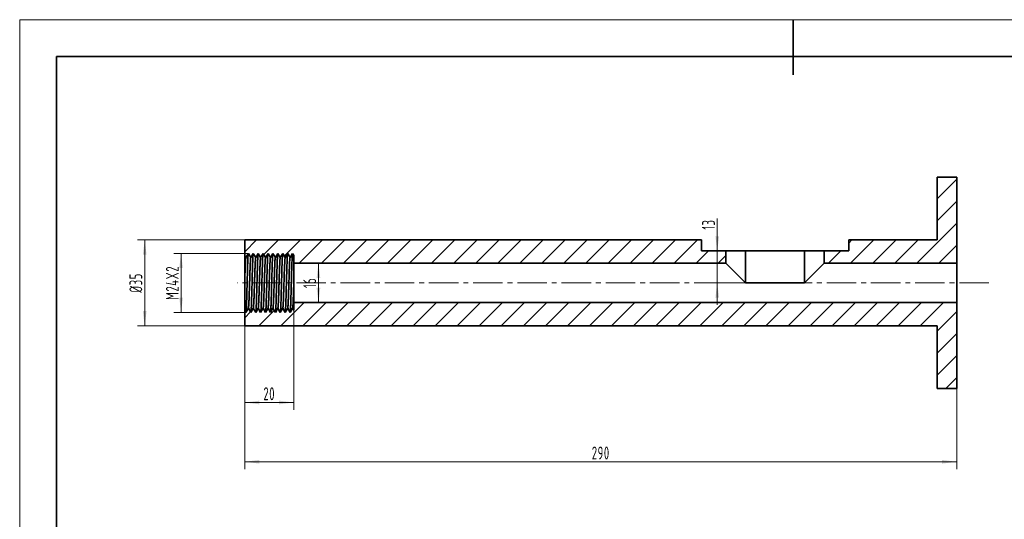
# Model space of a CAD drawing. Header units: millimetres. Extents: x -315 to 315, y -223 to 223.
# Tile 2 of 3: x -315 to 86, y 19 to 223. Entities that reach past the tile are written whole.
import ezdxf

# ---------------------------------------------------------------- set-up
doc = ezdxf.new("R2010")
doc.units = ezdxf.units.MM
doc.linetypes.add('点画线', pattern=[18, 12, -2, 2, -2])
doc.layers.get('0').update_dxf_attribs({"lineweight": 35})
for name, color, linetype, lineweight in [('ACAD0', 7, 'Continuous', 0), ('EB0', 7, 'Continuous', 35), ('中心线层', 1, '点画线', 18), ('尺寸线层', 3, 'Continuous', 18)]:
    doc.layers.add(name, color=color, linetype=linetype, lineweight=lineweight)
doc.styles.add('机械', font='isocp', dxfattribs={"width": 0.667, "bigfont": 'gbcbig.shx'})
doc.dimstyles.new('机械', dxfattribs={"dimscale": 1.5, "dimtxt": 3.5, "dimasz": 4, "dimexe": 2, "dimexo": 0, "dimtad": 1, "dimdec": 1, "dimdsep": 46, "dimtxsty": '机械', "dimblk": '_CAXARROW', "dimcen": 0, "dimdle": 6, "dimazin": 2, "dimtfac": 0.707107, "dimtdec": 3, "dimtmove": 0, "dimatfit": 3, "dimfxl": 1, "dimfrac": 2, "dimtolj": 1, "dimtzin": 0, "dimlwd": 18, "dimarcsym": 0})

# ---------------------------------------------------------------- blocks, each defined once
blk = doc.blocks.new('$CAXA_FRAME_13B17AC1$')
at = {"layer": 'EB0', "color": 0, "linetype": 'Continuous', "lineweight": 18}
for p, q in [((-210, 148.5), (210, 148.5)), ((-210, -148.5), (-210, 148.5))]:
    blk.add_line(p, q, dxfattribs=at)
at = {"layer": 'EB0', "color": 0, "linetype": 'Continuous', "lineweight": 35}
for p, q in [((0, 148.5), (0, 133.5)), ((200, 138.5), (-200, 138.5)), ((-200, 138.5), (-200, -138.5))]:
    blk.add_line(p, q, dxfattribs=at)
blk = doc.blocks.new('*X11')
at = {"layer": 'EB0', "color": 0, "linetype": 'Continuous', "lineweight": 18}
for p, q in [((562.53, 499.67), (570.53, 507.67)), ((562.53, 490.69), (570.53, 498.69)), ((554.24, 473.41), (570.53, 489.71)), ((526.53, 481.63), (527.82, 482.91)), ((527.3, 473.41), (536.8, 482.91)), ((536.28, 473.41), (545.78, 482.91)), ((545.26, 473.41), (554.76, 482.91)), ((518.32, 473.41), (523.32, 478.41)), ((563.22, 473.41), (570.53, 480.73))]:
    blk.add_line(p, q, dxfattribs=at)
blk = doc.blocks.new('*X12')
at = {"layer": 'EB0', "color": 0, "linetype": 'Continuous', "lineweight": 18}
for p, q in [((280.53, 478.1), (285.35, 482.91)), ((288.32, 476.91), (294.33, 482.91)), ((296.68, 476.29), (303.31, 482.91)), ((302.79, 473.41), (312.29, 482.91)), ((311.77, 473.41), (321.27, 482.91)), ((320.75, 473.41), (330.25, 482.91)), ((329.73, 473.41), (339.23, 482.91)), ((338.71, 473.41), (348.21, 482.91)), ((347.69, 473.41), (357.19, 482.91)), ((356.67, 473.41), (366.17, 482.91)), ((365.65, 473.41), (375.15, 482.91)), ((374.63, 473.41), (384.13, 482.91)), ((383.61, 473.41), (393.11, 482.91)), ((392.59, 473.41), (402.09, 482.91)), ((401.57, 473.41), (411.07, 482.91)), ((410.55, 473.41), (420.05, 482.91)), ((419.53, 473.41), (429.03, 482.91)), ((428.51, 473.41), (438.01, 482.91)), ((437.49, 473.41), (446.99, 482.91)), ((446.47, 473.41), (455.97, 482.91)), ((455.45, 473.41), (464.95, 482.91)), ((464.43, 473.41), (469.43, 478.41)), ((473.41, 473.41), (476.53, 476.53))]:
    blk.add_line(p, q, dxfattribs=at)
blk = doc.blocks.new('*X13')
at = {"layer": 'EB0', "color": 0, "linetype": 'Continuous', "lineweight": 18}
for p, q in [((295.25, 447.91), (304.75, 457.41)), ((304.23, 447.91), (313.73, 457.41)), ((313.21, 447.91), (322.71, 457.41)), ((322.19, 447.91), (331.69, 457.41)), ((331.17, 447.91), (340.67, 457.41)), ((340.15, 447.91), (349.65, 457.41)), ((349.13, 447.91), (358.63, 457.41)), ((358.11, 447.91), (367.61, 457.41)), ((367.09, 447.91), (376.59, 457.41)), ((376.07, 447.91), (385.57, 457.41)), ((385.05, 447.91), (394.55, 457.41)), ((394.03, 447.91), (403.53, 457.41)), ((403.01, 447.91), (412.51, 457.41)), ((411.99, 447.91), (421.49, 457.41)), ((420.97, 447.91), (430.47, 457.41)), ((429.95, 447.91), (439.45, 457.41)), ((438.93, 447.91), (448.43, 457.41)), ((447.91, 447.91), (457.41, 457.41)), ((456.89, 447.91), (466.39, 457.41)), ((465.88, 447.91), (475.38, 457.41)), ((474.86, 447.91), (484.36, 457.41)), ((483.84, 447.91), (493.34, 457.41)), ((492.82, 447.91), (502.32, 457.41)), ((501.8, 447.91), (511.3, 457.41)), ((510.78, 447.91), (520.28, 457.41)), ((519.76, 447.91), (529.26, 457.41)), ((528.74, 447.91), (538.24, 457.41)), ((537.72, 447.91), (547.22, 457.41)), ((546.7, 447.91), (556.2, 457.41)), ((555.68, 447.91), (565.18, 457.41)), ((280.53, 451.16), (282.94, 453.57)), ((283.37, 453.99), (284.21, 454.84)), ((286.27, 447.91), (292.57, 454.22)), ((562.53, 445.79), (570.53, 453.79)), ((562.53, 436.81), (570.53, 444.81)), ((562.53, 427.83), (570.53, 435.83)), ((566.1, 422.41), (570.53, 426.85))]:
    blk.add_line(p, q, dxfattribs=at)
blk = doc.blocks.new('*X19')
at = {"layer": '尺寸线层', "linetype": 'Continuous', "lineweight": 18}
for points in [[(-223.37, 42.79), (-217.37, 43.54), (-217.37, 42.04)], [(66.63, 42.79), (60.63, 43.54), (60.63, 42.04)]]:
    blk.add_hatch(color=0, dxfattribs=at).paths.add_polyline_path(points, flags=0)
at = {"layer": '尺寸线层', "color": 0, "linetype": 'Continuous', "lineweight": 18}
for p, q in [((-223.37, 98.11), (-223.37, 39.79)), ((66.63, 72.61), (66.63, 39.79)), ((-223.37, 42.79), (66.63, 42.79))]:
    blk.add_line(p, q, dxfattribs=at)
at = {"layer": '尺寸线层', "color": 0, "linetype": 'Continuous', "lineweight": 18, "insert": (-78.37, 46.36), "char_height": 5.25, "width": 14.9075, "attachment_point": 5, "line_spacing_factor": 0.839832, "style": '机械'}
blk.add_mtext('\\T1.1;290', dxfattribs=at)
blk = doc.blocks.new('_CAXARROW')
blk.add_hatch(color=0).paths.add_polyline_path([(0, 0), (-1, 0.125), (-1, -0.125)], flags=0)
blk = doc.blocks.new('*X20')
at = {"layer": '尺寸线层', "linetype": 'Continuous', "lineweight": 18}
for points in [[(-249.28, 127.61), (-248.53, 121.61), (-250.03, 121.61)], [(-249.28, 103.61), (-248.53, 109.61), (-250.03, 109.61)]]:
    blk.add_hatch(color=0, dxfattribs=at).paths.add_polyline_path(points, flags=0)
at = {"layer": '尺寸线层', "color": 0, "linetype": 'Continuous', "lineweight": 18}
for p, q in [((-221.87, 127.61), (-252.28, 127.61)), ((-249.28, 127.61), (-249.28, 103.61)), ((-222.87, 103.61), (-252.28, 103.61))]:
    blk.add_line(p, q, dxfattribs=at)
at = {"layer": '尺寸线层', "color": 0, "linetype": 'Continuous', "lineweight": 18, "insert": (-252.84, 115.61), "char_height": 5.25, "width": 27.8139, "attachment_point": 5, "rotation": 90, "line_spacing_factor": 0.839832, "style": '机械'}
blk.add_mtext('\\T1.1;M24X2', dxfattribs=at)
blk = doc.blocks.new('*X21')
at = {"layer": '尺寸线层', "linetype": 'Continuous', "lineweight": 18}
for points in [[(-264.09, 133.11), (-263.34, 127.11), (-264.84, 127.11)], [(-264.09, 98.11), (-263.34, 104.11), (-264.84, 104.11)]]:
    blk.add_hatch(color=0, dxfattribs=at).paths.add_polyline_path(points, flags=0)
at = {"layer": '尺寸线层', "color": 0, "linetype": 'Continuous', "lineweight": 18}
for p, q in [((-223.37, 133.11), (-267.09, 133.11)), ((-264.09, 133.11), (-264.09, 98.11)), ((-223.37, 98.11), (-267.09, 98.11))]:
    blk.add_line(p, q, dxfattribs=at)
at = {"layer": '尺寸线层', "color": 0, "linetype": 'Continuous', "lineweight": 18, "insert": (-267.7, 115.61), "char_height": 5.25, "width": 15.2826, "attachment_point": 5, "rotation": 90, "line_spacing_factor": 0.839832, "style": '机械'}
blk.add_mtext('\\T1.1;%%C35', dxfattribs=at)
blk = doc.blocks.new('*X22')
at = {"layer": '尺寸线层', "linetype": 'Continuous', "lineweight": 18}
for points in [[(-193.33, 123.61), (-192.58, 117.61), (-194.08, 117.61)], [(-193.33, 107.61), (-192.58, 113.61), (-194.08, 113.61)]]:
    blk.add_hatch(color=0, dxfattribs=at).paths.add_polyline_path(points, flags=0)
at = {"layer": '尺寸线层', "color": 0, "linetype": 'Continuous', "lineweight": 18}
for p, q in [((-203.37, 123.61), (-190.33, 123.61)), ((-193.33, 123.61), (-193.33, 107.61)), ((-203.37, 107.61), (-190.33, 107.61))]:
    blk.add_line(p, q, dxfattribs=at)
at = {"layer": '尺寸线层', "color": 0, "linetype": 'Continuous', "lineweight": 18, "insert": (-196.89, 115.61), "char_height": 5.25, "width": 7.7038, "attachment_point": 5, "rotation": 90, "line_spacing_factor": 0.839832, "style": '机械'}
blk.add_mtext('\\T1.1;16', dxfattribs=at)
blk = doc.blocks.new('*X23')
at = {"layer": '尺寸线层', "linetype": 'Continuous', "lineweight": 18}
for points in [[(-223.37, 66.92), (-217.37, 66.17), (-217.37, 67.67)], [(-203.37, 66.92), (-209.37, 66.17), (-209.37, 67.67)]]:
    blk.add_hatch(color=0, dxfattribs=at).paths.add_polyline_path(points, flags=0)
at = {"layer": '尺寸线层', "color": 0, "linetype": 'Continuous', "lineweight": 18}
for p, q in [((-203.37, 104.48), (-203.37, 63.92)), ((-223.37, 98.11), (-223.37, 63.92)), ((-203.37, 66.92), (-223.37, 66.92))]:
    blk.add_line(p, q, dxfattribs=at)
at = {"layer": '尺寸线层', "color": 0, "linetype": 'Continuous', "lineweight": 18, "insert": (-213.37, 70.48), "char_height": 5.25, "width": 9.2046, "attachment_point": 5, "line_spacing_factor": 0.839832, "style": '机械'}
blk.add_mtext('\\T1.1;20', dxfattribs=at)
blk = doc.blocks.new('*X24')
at = {"layer": '尺寸线层', "linetype": 'Continuous', "lineweight": 18}
for points in [[(-30.93, 128.61), (-30.18, 134.61), (-31.68, 134.61)], [(-30.93, 115.61), (-30.18, 109.61), (-31.68, 109.61)]]:
    blk.add_hatch(color=0, dxfattribs=at).paths.add_polyline_path(points, flags=0)
at = {"layer": '尺寸线层', "color": 0, "linetype": 'Continuous', "lineweight": 18}
for p, q in [((-30.93, 141.86), (-30.93, 106.61)), ((-27.37, 128.61), (-33.93, 128.61)), ((-17.37, 115.61), (-33.93, 115.61))]:
    blk.add_line(p, q, dxfattribs=at)
at = {"layer": '尺寸线层', "color": 0, "linetype": 'Continuous', "lineweight": 18, "insert": (-34.49, 139.34), "char_height": 5.25, "width": 7.2036, "attachment_point": 5, "rotation": 90, "line_spacing_factor": 0.839832, "style": '机械'}
blk.add_mtext('\\T1.1;13', dxfattribs=at)

msp = doc.modelspace()

# ---------------------------------------------------------------- linework, layer by layer
at = {"layer": 'EB0', "linetype": 'Continuous', "lineweight": 35}
for p, q in [((58.63, 158.61), (66.63, 158.61)), ((58.63, 158.61), (58.63, 133.11)), ((66.63, 158.61), (66.63, 123.61)), ((-223.37, 126.75), (-223.37, 133.11)), ((-223.37, 133.11), (-37.37, 133.11)), ((-37.37, 133.11), (-37.37, 128.61)), ((22.63, 128.61), (22.63, 133.11)), ((22.63, 133.11), (58.63, 133.11)), ((-27.37, 128.61), (-37.37, 128.61)), ((-19.37, 128.61), (-27.37, 128.61)), ((-27.37, 123.61), (-27.37, 128.61)), ((4.63, 128.61), (-19.37, 128.61)), ((-19.37, 115.61), (-19.37, 128.61)), ((12.63, 128.61), (4.63, 128.61)), ((4.63, 115.61), (4.63, 128.61)), ((22.63, 128.61), (12.63, 128.61)), ((12.63, 128.61), (12.63, 123.61)), ((-222.87, 125.88), (-223.37, 126.75)), ((-221.87, 127.61), (-222.87, 125.88)), ((-220.87, 125.88), (-221.87, 127.61)), ((-219.87, 127.61), (-220.87, 125.88)), ((-218.87, 125.88), (-219.87, 127.61)), ((-217.87, 127.61), (-218.87, 125.88)), ((-216.87, 125.88), (-217.87, 127.61)), ((-215.87, 127.61), (-216.87, 125.88)), ((-214.87, 125.88), (-215.87, 127.61)), ((-213.87, 127.61), (-214.87, 125.88)), ((-212.87, 125.88), (-213.87, 127.61)), ((-211.87, 127.61), (-212.87, 125.88)), ((-210.87, 125.88), (-211.87, 127.61)), ((-209.87, 127.61), (-210.87, 125.88)), ((-208.87, 125.88), (-209.87, 127.61)), ((-207.87, 127.61), (-208.87, 125.88)), ((-206.87, 125.88), (-207.87, 127.61)), ((-205.87, 127.61), (-206.87, 125.88)), ((-204.87, 125.88), (-205.87, 127.61)), ((-203.87, 127.61), (-204.87, 125.88)), ((-203.37, 126.75), (-203.87, 127.61)), ((-203.37, 123.61), (-203.37, 126.75)), ((-203.37, 123.61), (-203.37, 107.61)), ((-27.37, 123.61), (-203.37, 123.61)), ((-27.37, 123.61), (-19.37, 115.61)), ((4.63, 115.61), (12.63, 123.61)), ((66.63, 123.61), (12.63, 123.61)), ((66.63, 107.61), (66.63, 123.61)), ((4.63, 115.61), (-19.37, 115.61)), ((-223.37, 98.11), (-223.37, 104.48)), ((-223.37, 104.48), (-222.87, 103.61)), ((-222.87, 103.61), (-221.87, 105.34)), ((-221.87, 105.34), (-220.87, 103.61)), ((-220.87, 103.61), (-219.87, 105.34)), ((-219.87, 105.34), (-218.87, 103.61)), ((-218.87, 103.61), (-217.87, 105.34)), ((-217.87, 105.34), (-216.87, 103.61)), ((-216.87, 103.61), (-215.87, 105.34)), ((-215.87, 105.34), (-214.87, 103.61)), ((-214.87, 103.61), (-213.87, 105.34)), ((-213.87, 105.34), (-212.87, 103.61)), ((-212.87, 103.61), (-211.87, 105.34)), ((-211.87, 105.34), (-210.87, 103.61)), ((-210.87, 103.61), (-209.87, 105.34)), ((-209.87, 105.34), (-208.87, 103.61)), ((-208.87, 103.61), (-207.87, 105.34)), ((-207.87, 105.34), (-206.87, 103.61)), ((-206.87, 103.61), (-205.87, 105.34)), ((-205.87, 105.34), (-204.87, 103.61)), ((-204.87, 103.61), (-203.87, 105.34)), ((-203.87, 105.34), (-203.37, 104.48)), ((-203.37, 104.48), (-203.37, 107.61)), ((-203.37, 107.61), (66.63, 107.61)), ((66.63, 107.61), (66.63, 72.61)), ((58.63, 98.11), (-223.37, 98.11)), ((58.63, 98.11), (58.63, 72.61)), ((66.63, 72.61), (58.63, 72.61))]:
    msp.add_line(p, q, dxfattribs=at)
for points, knots in [([(-223.37, 115.61), (-223.37, 116.32), (-223.37, 117.02), (-223.37, 118.05), (-223.37, 118.4), (-223.37, 119.08), (-223.37, 119.42), (-223.37, 120.41), (-223.37, 121.03), (-223.37, 121.93), (-223.37, 122.22), (-223.37, 122.78), (-223.37, 123.05), (-223.37, 123.82), (-223.37, 124.28), (-223.37, 125.11), (-223.37, 125.46), (-223.37, 125.9), (-223.37, 126.03), (-223.37, 126.26), (-223.37, 126.36), (-223.37, 126.61), (-223.37, 126.71), (-223.37, 126.75)], [0, 0, 0, 0, 1.391747, 1.391747, 2.08762, 2.08762, 2.783494, 2.783494, 4.17524, 4.17524, 4.871114, 4.871114, 5.566987, 5.566987, 6.958734, 6.958734, 8.350481, 8.350481, 9.046354, 9.046354, 9.742228, 9.742228, 11.133975, 11.133975, 11.133975, 11.133975]), ([(-223.37, 115.61), (-223.35, 116.27), (-223.33, 116.94), (-223.29, 118.27), (-223.27, 118.92), (-223.23, 120.17), (-223.21, 120.77), (-223.17, 121.6), (-223.16, 121.86), (-223.14, 122.38), (-223.13, 122.63), (-223.1, 123.34), (-223.08, 123.77), (-223.04, 124.53), (-223.02, 124.85), (-222.99, 125.23), (-222.98, 125.34), (-222.96, 125.53), (-222.95, 125.61), (-222.92, 125.81), (-222.89, 125.88), (-222.87, 125.88)], [0, 0, 0, 0, 1.286478, 1.286478, 2.572956, 2.572956, 3.859434, 3.859434, 4.502673, 4.502673, 5.145912, 5.145912, 6.43239, 6.43239, 7.718868, 7.718868, 8.362107, 8.362107, 9.005346, 9.005346, 10.291824, 10.291824, 10.291824, 10.291824]), ([(-222.8, 103.95), (-222.8, 103.97), (-222.77, 104.11), (-222.71, 105.15), (-222.62, 107.01), (-222.54, 109.55), (-222.46, 112.47), (-222.37, 115.61), (-222.29, 118.76), (-222.2, 121.68), (-222.12, 124.21), (-222.04, 126.08), (-221.98, 127.11), (-221.95, 127.25), (-221.94, 127.27)], [0, 0, 0, 0, 0.398715, 2.642154, 4.912844, 7.151946, 9.419513, 11.671591, 13.923669, 16.191236, 18.430338, 20.701029, 22.944468, 23.343183, 23.343183, 23.343183, 23.343183]), ([(-221.87, 105.34), (-221.85, 105.34), (-221.83, 105.41), (-221.8, 105.61), (-221.79, 105.69), (-221.77, 105.88), (-221.76, 105.99), (-221.73, 106.38), (-221.71, 106.7), (-221.66, 107.45), (-221.64, 107.88), (-221.61, 108.6), (-221.6, 108.85), (-221.58, 109.36), (-221.57, 109.63), (-221.54, 110.45), (-221.52, 111.05), (-221.48, 112.3), (-221.46, 112.95), (-221.41, 114.28), (-221.39, 114.95), (-221.35, 116.27), (-221.33, 116.94), (-221.29, 118.27), (-221.27, 118.92), (-221.23, 120.17), (-221.21, 120.77), (-221.17, 121.6), (-221.16, 121.86), (-221.14, 122.38), (-221.13, 122.63), (-221.1, 123.34), (-221.08, 123.77), (-221.04, 124.53), (-221.02, 124.85), (-220.99, 125.23), (-220.98, 125.34), (-220.96, 125.53), (-220.95, 125.61), (-220.92, 125.81), (-220.89, 125.88), (-220.87, 125.88)], [0, 0, 0, 0, 1.286478, 1.286478, 1.929717, 1.929717, 2.572956, 2.572956, 3.859434, 3.859434, 5.145912, 5.145912, 5.789151, 5.789151, 6.43239, 6.43239, 7.718868, 7.718868, 9.005346, 9.005346, 10.291824, 10.291824, 11.578302, 11.578302, 12.86478, 12.86478, 14.151258, 14.151258, 14.794497, 14.794497, 15.437736, 15.437736, 16.724214, 16.724214, 18.010692, 18.010692, 18.653931, 18.653931, 19.29717, 19.29717, 20.583648, 20.583648, 20.583648, 20.583648]), ([(-220.8, 103.95), (-220.8, 103.97), (-220.77, 104.11), (-220.71, 105.15), (-220.62, 107.01), (-220.54, 109.55), (-220.46, 112.47), (-220.37, 115.61), (-220.29, 118.76), (-220.2, 121.68), (-220.12, 124.21), (-220.04, 126.08), (-219.98, 127.11), (-219.95, 127.25), (-219.94, 127.27)], [0, 0, 0, 0, 0.398715, 2.642154, 4.912844, 7.151946, 9.419513, 11.671591, 13.923669, 16.191236, 18.430338, 20.701029, 22.944468, 23.343183, 23.343183, 23.343183, 23.343183]), ([(-219.87, 105.34), (-219.85, 105.34), (-219.83, 105.41), (-219.8, 105.61), (-219.79, 105.69), (-219.77, 105.88), (-219.76, 105.99), (-219.73, 106.38), (-219.71, 106.7), (-219.66, 107.45), (-219.64, 107.88), (-219.61, 108.6), (-219.6, 108.85), (-219.58, 109.36), (-219.57, 109.63), (-219.54, 110.45), (-219.52, 111.05), (-219.48, 112.3), (-219.46, 112.95), (-219.41, 114.28), (-219.39, 114.95), (-219.35, 116.27), (-219.33, 116.94), (-219.29, 118.27), (-219.27, 118.92), (-219.23, 120.17), (-219.21, 120.77), (-219.17, 121.6), (-219.16, 121.86), (-219.14, 122.38), (-219.13, 122.63), (-219.1, 123.34), (-219.08, 123.77), (-219.04, 124.53), (-219.02, 124.85), (-218.99, 125.23), (-218.98, 125.34), (-218.96, 125.53), (-218.95, 125.61), (-218.92, 125.81), (-218.89, 125.88), (-218.87, 125.88)], [0, 0, 0, 0, 1.286478, 1.286478, 1.929717, 1.929717, 2.572956, 2.572956, 3.859434, 3.859434, 5.145912, 5.145912, 5.789151, 5.789151, 6.43239, 6.43239, 7.718868, 7.718868, 9.005346, 9.005346, 10.291824, 10.291824, 11.578302, 11.578302, 12.86478, 12.86478, 14.151258, 14.151258, 14.794497, 14.794497, 15.437736, 15.437736, 16.724214, 16.724214, 18.010692, 18.010692, 18.653931, 18.653931, 19.29717, 19.29717, 20.583648, 20.583648, 20.583648, 20.583648]), ([(-218.8, 103.95), (-218.8, 103.97), (-218.77, 104.11), (-218.71, 105.15), (-218.62, 107.01), (-218.54, 109.55), (-218.46, 112.47), (-218.37, 115.61), (-218.29, 118.76), (-218.2, 121.68), (-218.12, 124.21), (-218.04, 126.08), (-217.98, 127.11), (-217.95, 127.25), (-217.94, 127.27)], [0, 0, 0, 0, 0.398715, 2.642154, 4.912844, 7.151946, 9.419513, 11.671591, 13.923669, 16.191236, 18.430338, 20.701029, 22.944468, 23.343183, 23.343183, 23.343183, 23.343183]), ([(-217.87, 105.34), (-217.85, 105.34), (-217.83, 105.41), (-217.8, 105.61), (-217.79, 105.69), (-217.77, 105.88), (-217.76, 105.99), (-217.73, 106.38), (-217.71, 106.7), (-217.66, 107.45), (-217.64, 107.88), (-217.61, 108.6), (-217.6, 108.85), (-217.58, 109.36), (-217.57, 109.63), (-217.54, 110.45), (-217.52, 111.05), (-217.48, 112.3), (-217.46, 112.95), (-217.41, 114.28), (-217.39, 114.95), (-217.35, 116.27), (-217.33, 116.94), (-217.29, 118.27), (-217.27, 118.92), (-217.23, 120.17), (-217.21, 120.77), (-217.17, 121.6), (-217.16, 121.86), (-217.14, 122.38), (-217.13, 122.63), (-217.1, 123.34), (-217.08, 123.77), (-217.04, 124.53), (-217.02, 124.85), (-216.99, 125.23), (-216.98, 125.34), (-216.96, 125.53), (-216.95, 125.61), (-216.92, 125.81), (-216.89, 125.88), (-216.87, 125.88)], [0, 0, 0, 0, 1.286478, 1.286478, 1.929717, 1.929717, 2.572956, 2.572956, 3.859434, 3.859434, 5.145912, 5.145912, 5.789151, 5.789151, 6.43239, 6.43239, 7.718868, 7.718868, 9.005346, 9.005346, 10.291824, 10.291824, 11.578302, 11.578302, 12.86478, 12.86478, 14.151258, 14.151258, 14.794497, 14.794497, 15.437736, 15.437736, 16.724214, 16.724214, 18.010692, 18.010692, 18.653931, 18.653931, 19.29717, 19.29717, 20.583648, 20.583648, 20.583648, 20.583648]), ([(-216.8, 103.95), (-216.8, 103.97), (-216.77, 104.11), (-216.71, 105.15), (-216.62, 107.01), (-216.54, 109.55), (-216.46, 112.47), (-216.37, 115.61), (-216.29, 118.76), (-216.2, 121.68), (-216.12, 124.21), (-216.04, 126.08), (-215.98, 127.11), (-215.95, 127.25), (-215.94, 127.27)], [0, 0, 0, 0, 0.398715, 2.642154, 4.912844, 7.151946, 9.419513, 11.671591, 13.923669, 16.191236, 18.430338, 20.701029, 22.944468, 23.343183, 23.343183, 23.343183, 23.343183]), ([(-215.87, 105.34), (-215.85, 105.34), (-215.83, 105.41), (-215.8, 105.61), (-215.79, 105.69), (-215.77, 105.88), (-215.76, 105.99), (-215.73, 106.38), (-215.71, 106.7), (-215.66, 107.45), (-215.64, 107.88), (-215.61, 108.6), (-215.6, 108.85), (-215.58, 109.36), (-215.57, 109.63), (-215.54, 110.45), (-215.52, 111.05), (-215.48, 112.3), (-215.46, 112.95), (-215.41, 114.28), (-215.39, 114.95), (-215.35, 116.27), (-215.33, 116.94), (-215.29, 118.27), (-215.27, 118.92), (-215.23, 120.17), (-215.21, 120.77), (-215.17, 121.6), (-215.16, 121.86), (-215.14, 122.38), (-215.13, 122.63), (-215.1, 123.34), (-215.08, 123.77), (-215.04, 124.53), (-215.02, 124.85), (-214.99, 125.23), (-214.98, 125.34), (-214.96, 125.53), (-214.95, 125.61), (-214.92, 125.81), (-214.89, 125.88), (-214.87, 125.88)], [0, 0, 0, 0, 1.286478, 1.286478, 1.929717, 1.929717, 2.572956, 2.572956, 3.859434, 3.859434, 5.145912, 5.145912, 5.789151, 5.789151, 6.43239, 6.43239, 7.718868, 7.718868, 9.005346, 9.005346, 10.291824, 10.291824, 11.578302, 11.578302, 12.86478, 12.86478, 14.151258, 14.151258, 14.794497, 14.794497, 15.437736, 15.437736, 16.724214, 16.724214, 18.010692, 18.010692, 18.653931, 18.653931, 19.29717, 19.29717, 20.583648, 20.583648, 20.583648, 20.583648]), ([(-214.8, 103.95), (-214.8, 103.97), (-214.77, 104.11), (-214.71, 105.15), (-214.62, 107.01), (-214.54, 109.55), (-214.46, 112.47), (-214.37, 115.61), (-214.29, 118.76), (-214.2, 121.68), (-214.12, 124.21), (-214.04, 126.08), (-213.98, 127.11), (-213.95, 127.25), (-213.94, 127.27)], [0, 0, 0, 0, 0.398715, 2.642154, 4.912844, 7.151946, 9.419513, 11.671591, 13.923669, 16.191236, 18.430338, 20.701029, 22.944468, 23.343183, 23.343183, 23.343183, 23.343183]), ([(-213.87, 105.34), (-213.85, 105.34), (-213.83, 105.41), (-213.8, 105.61), (-213.79, 105.69), (-213.77, 105.88), (-213.76, 105.99), (-213.73, 106.38), (-213.71, 106.7), (-213.66, 107.45), (-213.64, 107.88), (-213.61, 108.6), (-213.6, 108.85), (-213.58, 109.36), (-213.57, 109.63), (-213.54, 110.45), (-213.52, 111.05), (-213.48, 112.3), (-213.46, 112.95), (-213.41, 114.28), (-213.39, 114.95), (-213.35, 116.27), (-213.33, 116.94), (-213.29, 118.27), (-213.27, 118.92), (-213.23, 120.17), (-213.21, 120.77), (-213.17, 121.6), (-213.16, 121.86), (-213.14, 122.38), (-213.13, 122.63), (-213.1, 123.34), (-213.08, 123.77), (-213.04, 124.53), (-213.02, 124.85), (-212.99, 125.23), (-212.98, 125.34), (-212.96, 125.53), (-212.95, 125.61), (-212.92, 125.81), (-212.89, 125.88), (-212.87, 125.88)], [0, 0, 0, 0, 1.286478, 1.286478, 1.929717, 1.929717, 2.572956, 2.572956, 3.859434, 3.859434, 5.145912, 5.145912, 5.789151, 5.789151, 6.43239, 6.43239, 7.718868, 7.718868, 9.005346, 9.005346, 10.291824, 10.291824, 11.578302, 11.578302, 12.86478, 12.86478, 14.151258, 14.151258, 14.794497, 14.794497, 15.437736, 15.437736, 16.724214, 16.724214, 18.010692, 18.010692, 18.653931, 18.653931, 19.29717, 19.29717, 20.583648, 20.583648, 20.583648, 20.583648]), ([(-212.8, 103.95), (-212.8, 103.97), (-212.77, 104.11), (-212.71, 105.15), (-212.62, 107.01), (-212.54, 109.55), (-212.46, 112.47), (-212.37, 115.61), (-212.29, 118.76), (-212.2, 121.68), (-212.12, 124.21), (-212.04, 126.08), (-211.98, 127.11), (-211.95, 127.25), (-211.94, 127.27)], [0, 0, 0, 0, 0.398715, 2.642154, 4.912844, 7.151946, 9.419513, 11.671591, 13.923669, 16.191236, 18.430338, 20.701029, 22.944468, 23.343183, 23.343183, 23.343183, 23.343183]), ([(-211.87, 105.34), (-211.85, 105.34), (-211.83, 105.41), (-211.8, 105.61), (-211.79, 105.69), (-211.77, 105.88), (-211.76, 105.99), (-211.73, 106.38), (-211.71, 106.7), (-211.66, 107.45), (-211.64, 107.88), (-211.61, 108.6), (-211.6, 108.85), (-211.58, 109.36), (-211.57, 109.63), (-211.54, 110.45), (-211.52, 111.05), (-211.48, 112.3), (-211.46, 112.95), (-211.41, 114.28), (-211.39, 114.95), (-211.35, 116.27), (-211.33, 116.94), (-211.29, 118.27), (-211.27, 118.92), (-211.23, 120.17), (-211.21, 120.77), (-211.17, 121.6), (-211.16, 121.86), (-211.14, 122.38), (-211.13, 122.63), (-211.1, 123.34), (-211.08, 123.77), (-211.04, 124.53), (-211.02, 124.85), (-210.99, 125.23), (-210.98, 125.34), (-210.96, 125.53), (-210.95, 125.61), (-210.92, 125.81), (-210.89, 125.88), (-210.87, 125.88)], [0, 0, 0, 0, 1.286478, 1.286478, 1.929717, 1.929717, 2.572956, 2.572956, 3.859434, 3.859434, 5.145912, 5.145912, 5.789151, 5.789151, 6.43239, 6.43239, 7.718868, 7.718868, 9.005346, 9.005346, 10.291824, 10.291824, 11.578302, 11.578302, 12.86478, 12.86478, 14.151258, 14.151258, 14.794497, 14.794497, 15.437736, 15.437736, 16.724214, 16.724214, 18.010692, 18.010692, 18.653931, 18.653931, 19.29717, 19.29717, 20.583648, 20.583648, 20.583648, 20.583648]), ([(-210.8, 103.95), (-210.8, 103.97), (-210.77, 104.11), (-210.71, 105.15), (-210.62, 107.01), (-210.54, 109.55), (-210.46, 112.47), (-210.37, 115.61), (-210.29, 118.76), (-210.2, 121.68), (-210.12, 124.21), (-210.04, 126.08), (-209.98, 127.11), (-209.95, 127.25), (-209.94, 127.27)], [0, 0, 0, 0, 0.398715, 2.642154, 4.912844, 7.151946, 9.419513, 11.671591, 13.923669, 16.191236, 18.430338, 20.701029, 22.944468, 23.343183, 23.343183, 23.343183, 23.343183]), ([(-209.87, 105.34), (-209.85, 105.34), (-209.83, 105.41), (-209.8, 105.61), (-209.79, 105.69), (-209.77, 105.88), (-209.76, 105.99), (-209.73, 106.38), (-209.71, 106.7), (-209.66, 107.45), (-209.64, 107.88), (-209.61, 108.6), (-209.6, 108.85), (-209.58, 109.36), (-209.57, 109.63), (-209.54, 110.45), (-209.52, 111.05), (-209.48, 112.3), (-209.46, 112.95), (-209.41, 114.28), (-209.39, 114.95), (-209.35, 116.27), (-209.33, 116.94), (-209.29, 118.27), (-209.27, 118.92), (-209.23, 120.17), (-209.21, 120.77), (-209.17, 121.6), (-209.16, 121.86), (-209.14, 122.38), (-209.13, 122.63), (-209.1, 123.34), (-209.08, 123.77), (-209.04, 124.53), (-209.02, 124.85), (-208.99, 125.23), (-208.98, 125.34), (-208.96, 125.53), (-208.95, 125.61), (-208.92, 125.81), (-208.89, 125.88), (-208.87, 125.88)], [0, 0, 0, 0, 1.286478, 1.286478, 1.929717, 1.929717, 2.572956, 2.572956, 3.859434, 3.859434, 5.145912, 5.145912, 5.789151, 5.789151, 6.43239, 6.43239, 7.718868, 7.718868, 9.005346, 9.005346, 10.291824, 10.291824, 11.578302, 11.578302, 12.86478, 12.86478, 14.151258, 14.151258, 14.794497, 14.794497, 15.437736, 15.437736, 16.724214, 16.724214, 18.010692, 18.010692, 18.653931, 18.653931, 19.29717, 19.29717, 20.583648, 20.583648, 20.583648, 20.583648]), ([(-208.8, 103.95), (-208.8, 103.97), (-208.77, 104.11), (-208.71, 105.15), (-208.62, 107.01), (-208.54, 109.55), (-208.46, 112.47), (-208.37, 115.61), (-208.29, 118.76), (-208.2, 121.68), (-208.12, 124.21), (-208.04, 126.08), (-207.98, 127.11), (-207.95, 127.25), (-207.94, 127.27)], [0, 0, 0, 0, 0.398715, 2.642154, 4.912844, 7.151946, 9.419513, 11.671591, 13.923669, 16.191236, 18.430338, 20.701029, 22.944468, 23.343183, 23.343183, 23.343183, 23.343183]), ([(-207.87, 105.34), (-207.85, 105.34), (-207.83, 105.41), (-207.8, 105.61), (-207.79, 105.69), (-207.77, 105.88), (-207.76, 105.99), (-207.73, 106.38), (-207.71, 106.7), (-207.66, 107.45), (-207.64, 107.88), (-207.61, 108.6), (-207.6, 108.85), (-207.58, 109.36), (-207.57, 109.63), (-207.54, 110.45), (-207.52, 111.05), (-207.48, 112.3), (-207.46, 112.95), (-207.41, 114.28), (-207.39, 114.95), (-207.35, 116.27), (-207.33, 116.94), (-207.29, 118.27), (-207.27, 118.92), (-207.23, 120.17), (-207.21, 120.77), (-207.17, 121.6), (-207.16, 121.86), (-207.14, 122.38), (-207.13, 122.63), (-207.1, 123.34), (-207.08, 123.77), (-207.04, 124.53), (-207.02, 124.85), (-206.99, 125.23), (-206.98, 125.34), (-206.96, 125.53), (-206.95, 125.61), (-206.92, 125.81), (-206.89, 125.88), (-206.87, 125.88)], [0, 0, 0, 0, 1.286478, 1.286478, 1.929717, 1.929717, 2.572956, 2.572956, 3.859434, 3.859434, 5.145912, 5.145912, 5.789151, 5.789151, 6.43239, 6.43239, 7.718868, 7.718868, 9.005346, 9.005346, 10.291824, 10.291824, 11.578302, 11.578302, 12.86478, 12.86478, 14.151258, 14.151258, 14.794497, 14.794497, 15.437736, 15.437736, 16.724214, 16.724214, 18.010692, 18.010692, 18.653931, 18.653931, 19.29717, 19.29717, 20.583648, 20.583648, 20.583648, 20.583648]), ([(-206.8, 103.95), (-206.8, 103.97), (-206.77, 104.11), (-206.71, 105.15), (-206.62, 107.01), (-206.54, 109.55), (-206.46, 112.47), (-206.37, 115.61), (-206.29, 118.76), (-206.2, 121.68), (-206.12, 124.21), (-206.04, 126.08), (-205.98, 127.11), (-205.95, 127.25), (-205.94, 127.27)], [0, 0, 0, 0, 0.398715, 2.642154, 4.912844, 7.151946, 9.419513, 11.671591, 13.923669, 16.191236, 18.430338, 20.701029, 22.944468, 23.343183, 23.343183, 23.343183, 23.343183]), ([(-205.87, 105.34), (-205.85, 105.34), (-205.83, 105.41), (-205.8, 105.61), (-205.79, 105.69), (-205.77, 105.88), (-205.76, 105.99), (-205.73, 106.38), (-205.71, 106.7), (-205.66, 107.45), (-205.64, 107.88), (-205.61, 108.6), (-205.6, 108.85), (-205.58, 109.36), (-205.57, 109.63), (-205.54, 110.45), (-205.52, 111.05), (-205.48, 112.3), (-205.46, 112.95), (-205.41, 114.28), (-205.39, 114.95), (-205.35, 116.27), (-205.33, 116.94), (-205.29, 118.27), (-205.27, 118.92), (-205.23, 120.17), (-205.21, 120.77), (-205.17, 121.6), (-205.16, 121.86), (-205.14, 122.38), (-205.13, 122.63), (-205.1, 123.34), (-205.08, 123.77), (-205.04, 124.53), (-205.02, 124.85), (-204.99, 125.23), (-204.98, 125.34), (-204.96, 125.53), (-204.95, 125.61), (-204.92, 125.81), (-204.89, 125.88), (-204.87, 125.88)], [0, 0, 0, 0, 1.286478, 1.286478, 1.929717, 1.929717, 2.572956, 2.572956, 3.859434, 3.859434, 5.145912, 5.145912, 5.789151, 5.789151, 6.43239, 6.43239, 7.718868, 7.718868, 9.005346, 9.005346, 10.291824, 10.291824, 11.578302, 11.578302, 12.86478, 12.86478, 14.151258, 14.151258, 14.794497, 14.794497, 15.437736, 15.437736, 16.724214, 16.724214, 18.010692, 18.010692, 18.653931, 18.653931, 19.29717, 19.29717, 20.583648, 20.583648, 20.583648, 20.583648]), ([(-204.8, 103.95), (-204.8, 103.97), (-204.77, 104.11), (-204.71, 105.15), (-204.62, 107.01), (-204.54, 109.55), (-204.46, 112.47), (-204.37, 115.61), (-204.29, 118.76), (-204.2, 121.68), (-204.12, 124.21), (-204.04, 126.08), (-203.98, 127.11), (-203.95, 127.25), (-203.94, 127.27)], [0, 0, 0, 0, 0.398715, 2.642154, 4.912844, 7.151946, 9.419513, 11.671591, 13.923669, 16.191236, 18.430338, 20.701029, 22.944468, 23.343183, 23.343183, 23.343183, 23.343183]), ([(-223.37, 104.48), (-223.37, 104.49), (-223.37, 104.53), (-223.37, 104.63), (-223.37, 104.7), (-223.37, 104.95), (-223.37, 105.18), (-223.37, 105.76), (-223.37, 106.12), (-223.37, 106.94), (-223.37, 107.4), (-223.37, 108.17), (-223.37, 108.44), (-223.37, 109), (-223.37, 109.29), (-223.37, 110.18), (-223.37, 110.81), (-223.37, 112.14), (-223.37, 112.81), (-223.37, 113.85), (-223.37, 114.2), (-223.37, 114.9), (-223.37, 115.26), (-223.37, 115.61)], [0, 0, 0, 0, 0.695873, 0.695873, 1.391747, 1.391747, 2.783494, 2.783494, 4.17524, 4.17524, 5.566987, 5.566987, 6.262861, 6.262861, 6.958734, 6.958734, 8.350481, 8.350481, 9.742228, 9.742228, 10.438101, 10.438101, 11.133975, 11.133975, 11.133975, 11.133975]), ([(-203.87, 105.34), (-203.85, 105.34), (-203.83, 105.41), (-203.8, 105.61), (-203.79, 105.69), (-203.77, 105.88), (-203.76, 105.99), (-203.73, 106.38), (-203.71, 106.7), (-203.66, 107.45), (-203.64, 107.88), (-203.61, 108.6), (-203.6, 108.85), (-203.58, 109.36), (-203.57, 109.63), (-203.54, 110.45), (-203.52, 111.05), (-203.48, 112.3), (-203.46, 112.95), (-203.41, 114.28), (-203.39, 114.95), (-203.37, 115.61)], [0, 0, 0, 0, 1.286478, 1.286478, 1.929717, 1.929717, 2.572956, 2.572956, 3.859434, 3.859434, 5.145912, 5.145912, 5.789151, 5.789151, 6.43239, 6.43239, 7.718868, 7.718868, 9.005346, 9.005346, 10.291824, 10.291824, 10.291824, 10.291824])]:
    msp.add_open_spline(points, degree=3, knots=knots, dxfattribs=at)
at = {"layer": '中心线层', "linetype": '点画线', "lineweight": 18}
msp.add_line((79.67, 115.61), (-226.37, 115.61), dxfattribs=at)

# ---------------------------------------------------------------- block references
at = {"layer": 'ACAD0', "color": 7, "linetype": 'Continuous', "lineweight": 0}
for name in ['*X11', '*X12', '*X13']:
    msp.add_blockref(name, (-503.91, -349.8), dxfattribs=at)
at = {"layer": 'EB0', "linetype": 'Continuous', "lineweight": 35, "xscale": 1.5, "yscale": 1.5, "zscale": 1.5}
msp.add_blockref('$CAXA_FRAME_13B17AC1$', (0, 0), dxfattribs=at)

# ---------------------------------------------------------------- dimensions: what is measured, and where the dimension line sits
at = {"layer": '尺寸线层', "linetype": 'Continuous', "lineweight": 18}
for base, p1, p2, angle, override, picture, middle in [((-30.93, 115.61), (-27.37, 128.61), (-17.37, 115.61), 90, {"dimsah": 1, "dimtfill": 1, "dimtzin": 0}, '*X24', (-34.49, 139.34)), ((-264.09, 98.11), (-223.37, 133.11), (-223.37, 98.11), 90, {"dimpost": '%%C<>', "dimsah": 1, "dimtfill": 1, "dimtzin": 0}, '*X21', (-267.7, 115.61)), ((-193.33, 107.61), (-203.37, 123.61), (-203.37, 107.61), 90, {"dimsah": 1, "dimtfill": 1, "dimtzin": 0}, '*X22', (-196.89, 115.61)), ((-223.37, 66.92), (-203.37, 104.48), (-223.37, 98.11), 180, {"dimsah": 1, "dimtfill": 1, "dimtzin": 0}, '*X23', (-213.37, 70.48))]:
    dim = msp.add_linear_dim(base=base, p1=p1, p2=p2, angle=angle, dimstyle='机械', override=override, dxfattribs=at)
    dim.commit()
    dim.dimension.update_dxf_attribs({"geometry": picture, "text_midpoint": middle})
dim = msp.add_linear_dim(base=(-249.28, 103.61), p1=(-221.87, 127.61), p2=(-222.87, 103.61), angle=90, text='M24X2', dimstyle='机械', override={"dimsah": 1, "dimtfill": 1, "dimtzin": 0}, dxfattribs=at)
dim.commit()
dim.dimension.update_dxf_attribs({"geometry": '*X20', "text_midpoint": (-252.84, 115.61)})
dim = msp.add_linear_dim(base=(66.63, 42.79), p1=(-223.37, 98.11), p2=(66.63, 72.61), dimstyle='机械', override={"dimsah": 1, "dimtfill": 1, "dimtzin": 0}, dxfattribs=at)
dim.commit()
dim.dimension.update_dxf_attribs({"geometry": '*X19', "text_midpoint": (-78.37, 46.36)})

doc.saveas('drawing.dxf')
